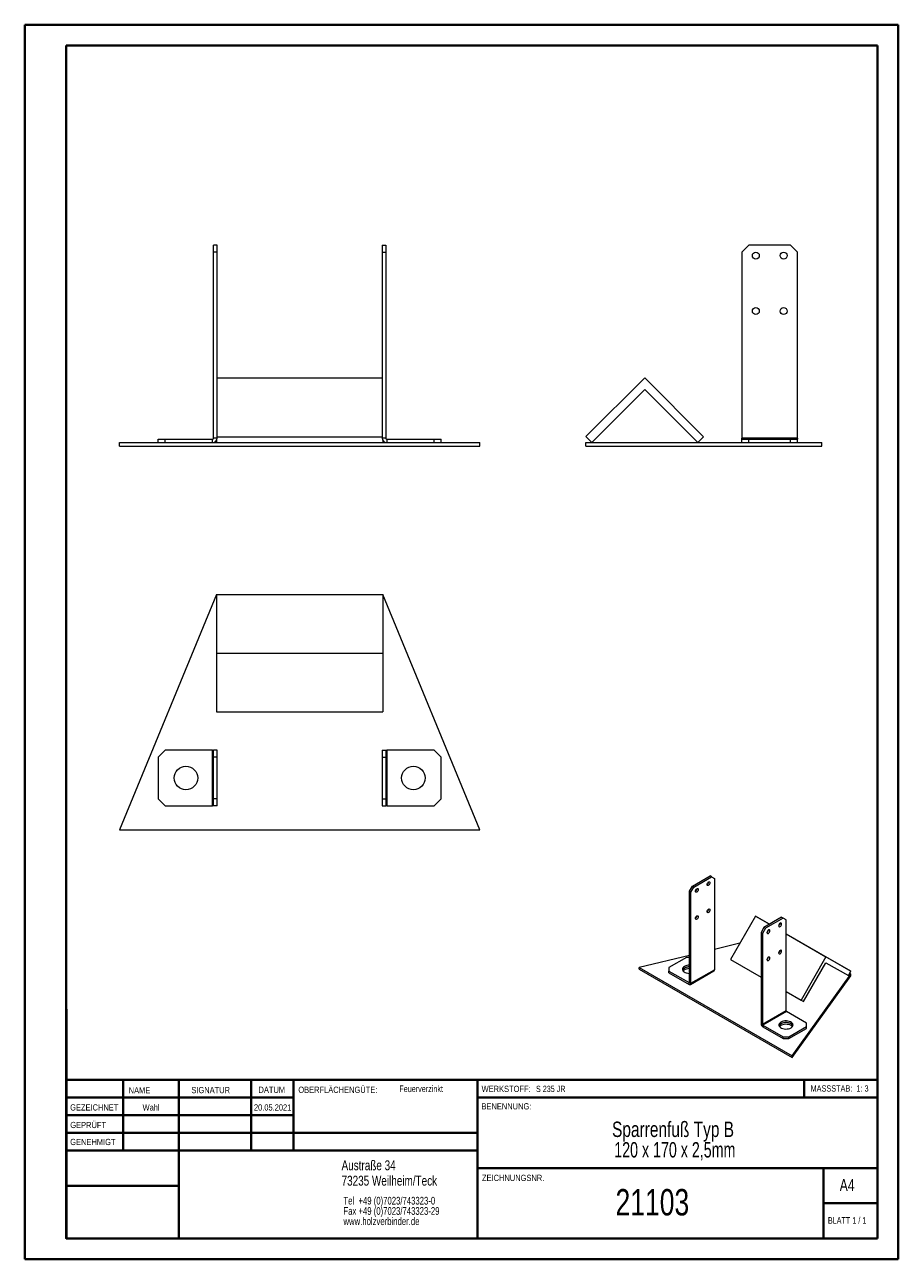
# Model space of a CAD drawing. Header units: millimetres. Extents: x 0 to 210, y 0 to 297.
import ezdxf

# ---------------------------------------------------------------- set-up
doc = ezdxf.new("R2010")
doc.units = ezdxf.units.MM
doc.styles.add('SLDTEXTSTYLE0', font='TXT', dxfattribs={"width": 0.75})
doc.styles.add('SLDTEXTSTYLE1', font='TXT', dxfattribs={"width": 0.681818})
doc.styles.add('SLDTEXTSTYLE2', font='TXT', dxfattribs={"width": 0.7})
doc.styles.add('SLDTEXTSTYLE3', font='TXT', dxfattribs={"width": 0.6875})
doc.styles.add('SLDTEXTSTYLE4', font='TXT', dxfattribs={"width": 0.691176})

# ---------------------------------------------------------------- blocks, each defined once
blk = doc.blocks.new('SW_NOTE_0')
at = {"color": 0, "linetype": 'Continuous', "lineweight": 0, "char_height": 1.8521, "attachment_point": 1, "style": 'SLDTEXTSTYLE0'}
for s, insert in [('Tel  +49 (0)7023/743323-0', (0, 2.39)), ('Fax +49 (0)7023/743323-29', (0, -0.08)), ('www.holzverbinder.de', (0, -2.55))]:
    blk.add_mtext(s, dxfattribs=dict(at, insert=insert))
blk = doc.blocks.new('SW_NOTE_1')
at = {"color": 0, "linetype": 'Continuous', "lineweight": 0, "char_height": 3.7042, "attachment_point": 2}
for s, insert, style in [('Sparrenfuß Typ B', (19.56, 4.77), 'SLDTEXTSTYLE0'), ('120 x 170 x 2,5mm', (19.99, -0.16), 'SLDTEXTSTYLE4')]:
    blk.add_mtext(s, dxfattribs=dict(at, insert=insert, style=style))

msp = doc.modelspace()

# ---------------------------------------------------------------- linework, layer by layer
at = {"color": 7, "linetype": 'Continuous', "lineweight": 40}
for p, q in [((0.08, 0.21), (0.08, 297.21)), ((0.08, 297.21), (210.08, 297.21)), ((210.08, 0.21), (210.08, 297.21)), ((210.08, 292.21), (210.08, 297.21)), ((10.08, 292.21), (205.08, 292.21)), ((10.08, 5.21), (10.08, 292.21)), ((205.08, 5.21), (205.08, 292.21)), ((10.11, 60.37), (10.11, 5.12)), ((205.08, 43.37), (10.11, 43.37)), ((23.71, 43.37), (23.71, 26.37)), ((37.1, 43.37), (37.1, 5.12)), ((54.51, 43.37), (54.51, 26.37)), ((64.71, 26.37), (64.71, 43.37)), ((108.91, 43.37), (108.91, 5.12)), ((187.47, 39.12), (187.47, 43.37)), ((64.71, 39.1), (10.11, 39.1)), ((205.08, 39.12), (108.91, 39.12)), ((64.71, 34.87), (10.11, 34.87)), ((108.91, 30.62), (10.11, 30.62)), ((108.91, 26.37), (10.11, 26.37)), ((108.91, 22.12), (205.08, 22.12)), ((192.08, 5.21), (192.08, 22.21)), ((37.1, 17.87), (10.11, 17.87)), ((10.11, 13.71), (10.08, 13.71)), ((205.08, 13.71), (192.08, 13.71)), ((10.11, 9.46), (10.08, 9.46)), ((10.08, 5.21), (205.08, 5.21)), ((205.08, 5.21), (180.99, 5.21)), ((0.08, 0.21), (210.08, 0.21))]:
    msp.add_line(p, q, dxfattribs=at)
at = {"color": 7, "linetype": 'Continuous', "lineweight": 15}
for p, q in [((46.33, 244.17), (45.49, 244.17)), ((45.49, 242.5), (45.49, 244.17)), ((46.33, 242.5), (46.33, 244.17)), ((86.02, 244.17), (86.85, 244.17)), ((86.02, 244.17), (86.02, 242.5)), ((86.85, 244.17), (86.85, 242.5)), ((174.16, 244.17), (172.5, 242.5)), ((184.16, 244.17), (174.16, 244.17)), ((185.83, 242.5), (184.16, 244.17)), ((46.33, 242.5), (45.49, 242.5)), ((45.49, 197.76), (45.49, 242.5)), ((46.33, 197.76), (46.33, 242.5)), ((86.02, 242.5), (86.02, 197.76)), ((86.02, 242.5), (86.85, 242.5)), ((86.85, 242.5), (86.85, 197.76)), ((172.5, 242.5), (172.5, 197.76)), ((185.83, 197.76), (185.83, 242.5)), ((46.33, 212.26), (86.02, 212.26)), ((135, 198.15), (149.17, 212.26)), ((149.17, 212.26), (163.28, 198.09)), ((149.16, 209.44), (136.41, 196.74)), ((161.86, 196.68), (149.16, 209.44)), ((22.84, 196.68), (109.51, 196.68)), ((22.84, 195.85), (22.84, 196.68)), ((32.17, 196.68), (32.17, 197.51)), ((32.17, 197.51), (33.84, 197.51)), ((33.84, 196.68), (33.84, 197.51)), ((33.84, 197.51), (45.25, 197.51)), ((45.25, 196.68), (45.25, 197.51)), ((46.33, 197.76), (45.49, 197.76)), ((46.17, 197.2), (46.17, 196.68)), ((46.33, 198.09), (86.02, 198.09)), ((86.85, 197.76), (86.02, 197.76)), ((86.17, 197.2), (86.17, 196.68)), ((87.1, 197.51), (87.1, 196.68)), ((87.1, 197.51), (98.51, 197.51)), ((98.51, 196.68), (98.51, 197.51)), ((98.51, 197.51), (100.17, 197.51)), ((100.17, 196.68), (100.17, 197.51)), ((109.51, 195.85), (109.51, 196.68)), ((136.41, 196.74), (135, 198.15)), ((135, 195.85), (135, 196.68)), ((135, 196.68), (191.66, 196.68)), ((163.28, 198.09), (161.86, 196.68)), ((185.83, 197.76), (172.5, 197.76)), ((172.5, 197.51), (172.5, 197.76)), ((172.5, 196.68), (172.5, 197.51)), ((172.5, 197.51), (174.16, 197.51)), ((174.16, 196.68), (174.16, 197.51)), ((174.16, 197.51), (184.16, 197.51)), ((184.16, 196.68), (184.16, 197.51)), ((184.16, 197.51), (185.83, 197.51)), ((185.83, 197.76), (185.83, 197.51)), ((185.83, 196.68), (185.83, 197.51)), ((191.66, 195.85), (191.66, 196.68)), ((22.84, 195.85), (109.51, 195.85)), ((135, 195.85), (191.66, 195.85)), ((46.17, 160.16), (22.84, 103.5)), ((46.17, 160.16), (86.17, 160.16)), ((46.17, 160.16), (46.17, 145.99)), ((86.17, 160.16), (86.17, 145.99)), ((109.51, 103.5), (86.17, 160.16)), ((46.17, 145.99), (46.17, 131.88)), ((46.17, 145.99), (86.17, 145.99)), ((86.17, 145.99), (86.17, 131.88)), ((46.17, 131.88), (86.17, 131.88)), ((33.84, 122.66), (32.17, 121)), ((45.25, 122.66), (33.84, 122.66)), ((45.25, 109.33), (45.25, 122.66)), ((45.25, 122.66), (45.49, 122.66)), ((46.33, 122.66), (45.49, 122.66)), ((45.49, 121), (45.49, 122.66)), ((46.33, 121), (46.33, 122.66)), ((86.02, 122.66), (86.85, 122.66)), ((86.02, 122.66), (86.02, 121)), ((86.85, 122.66), (86.85, 121)), ((86.85, 122.66), (87.1, 122.66)), ((87.1, 122.66), (87.1, 109.33)), ((98.51, 122.66), (87.1, 122.66)), ((100.17, 121), (98.51, 122.66)), ((32.17, 121), (32.17, 111)), ((46.33, 121), (45.49, 121)), ((45.49, 111), (45.49, 121)), ((46.33, 111), (46.33, 121)), ((86.02, 121), (86.85, 121)), ((86.02, 121), (86.02, 111)), ((86.85, 121), (86.85, 111)), ((100.17, 111), (100.17, 121)), ((32.17, 111), (33.84, 109.33)), ((46.33, 111), (45.49, 111)), ((45.49, 109.33), (45.49, 111)), ((46.33, 109.33), (46.33, 111)), ((86.02, 111), (86.85, 111)), ((86.02, 111), (86.02, 109.33)), ((86.85, 111), (86.85, 109.33)), ((98.51, 109.33), (100.17, 111)), ((33.84, 109.33), (45.25, 109.33)), ((45.49, 109.33), (45.25, 109.33)), ((46.33, 109.33), (45.49, 109.33)), ((86.02, 109.33), (86.85, 109.33)), ((87.1, 109.33), (86.85, 109.33)), ((87.1, 109.33), (98.51, 109.33)), ((22.84, 103.5), (109.51, 103.5)), ((160.59, 89.98), (164.83, 92.43)), ((160.95, 89.77), (165.19, 92.22)), ((165.19, 92.22), (164.83, 92.43)), ((165.19, 92.22), (165.89, 91.81)), ((159.88, 88.75), (160.59, 89.98)), ((160.24, 88.55), (160.95, 89.77)), ((160.95, 89.77), (160.59, 89.98)), ((165.89, 91.81), (165.89, 69.89)), ((160.24, 88.55), (159.88, 88.75)), ((159.88, 66.83), (159.88, 88.75)), ((160.24, 66.63), (160.24, 88.55)), ((175.73, 82.75), (169.74, 72.35)), ((175.73, 82.75), (179.09, 80.81)), ((179.11, 80.82), (175.73, 82.75)), ((182.03, 82.5), (177.79, 80.05)), ((182.38, 82.3), (178.14, 79.85)), ((182.03, 82.5), (182.38, 82.3)), ((183.09, 81.89), (182.38, 82.3)), ((183.09, 59.97), (183.09, 81.89)), ((177.79, 80.05), (177.08, 78.83)), ((177.08, 78.83), (177.43, 78.62)), ((177.08, 78.83), (177.08, 56.91)), ((178.14, 79.85), (177.43, 78.62)), ((177.43, 78.62), (177.43, 56.7)), ((177.79, 80.05), (178.14, 79.85)), ((183.09, 78.53), (198.71, 69.51)), ((183.09, 78.5), (192.7, 72.96)), ((171.98, 76.24), (165.89, 74.78)), ((159.88, 73.33), (147.8, 70.42)), ((159.18, 72.83), (154.94, 70.38)), ((159.88, 72.83), (159.18, 72.83)), ((169.74, 72.35), (177.08, 68.12)), ((192.7, 72.96), (186.71, 62.56)), ((187.31, 62.21), (192.7, 71.57)), ((198.71, 69.51), (192.7, 72.96)), ((192.7, 71.57), (198.11, 68.47)), ((147.8, 70.42), (184.57, 49.2)), ((147.8, 70.02), (147.8, 70.42)), ((147.8, 70.02), (184.57, 48.79)), ((154.94, 70.38), (154.94, 69.57)), ((154.94, 69.57), (159.78, 66.77)), ((154.94, 69.16), (154.94, 69.57)), ((154.94, 69.16), (159.78, 66.36)), ((160.1, 66.33), (165.76, 69.6)), ((160.24, 66.63), (165.89, 69.89)), ((184.57, 49.2), (198.71, 68.79)), ((184.57, 48.79), (198.71, 68.38)), ((198.11, 68.47), (198.71, 69.51)), ((198.71, 68.79), (198.4, 68.97)), ((198.71, 68.38), (198.71, 68.79)), ((159.78, 66.77), (159.88, 66.83)), ((159.78, 66.36), (159.78, 66.77)), ((160.24, 66.63), (159.88, 66.83)), ((183.09, 64.65), (186.71, 62.56)), ((186.71, 62.56), (187.31, 62.21)), ((183.09, 59.97), (177.43, 56.7)), ((183.19, 59.79), (177.54, 56.52)), ((188.03, 56.99), (183.19, 59.79)), ((177.43, 56.7), (177.08, 56.91)), ((177.54, 56.52), (182.38, 53.73)), ((177.54, 56.52), (177.54, 56.11)), ((188.03, 56.18), (188.03, 56.99)), ((177.54, 56.11), (182.38, 53.32)), ((182.38, 53.73), (183.79, 53.73)), ((182.38, 53.32), (182.38, 53.73)), ((183.79, 53.73), (188.03, 56.18)), ((183.79, 53.32), (188.03, 55.77)), ((183.79, 53.32), (183.79, 53.73)), ((188.03, 55.77), (188.03, 56.18)), ((182.38, 53.32), (183.79, 53.32)), ((184.57, 48.79), (184.57, 49.2))]:
    msp.add_line(p, q, dxfattribs=at)
at = {"color": 7, "linetype": 'Continuous', "lineweight": 0}
for p, q in [((64.71, 39.12), (10.11, 39.12)), ((23.71, 5.21), (23.71, 5.12)), ((54.51, 5.21), (54.51, 5.12))]:
    msp.add_line(p, q, dxfattribs=at)
at = {"color": 7, "linetype": 'Continuous', "lineweight": 15, "flags": 128}
for points in [[(161.65, 88.55), (161.52, 88.5), (161.4, 88.52), (161.33, 88.61), (161.3, 88.75), (161.33, 88.92), (161.4, 89.1), (161.52, 89.26), (161.65, 89.37), (161.79, 89.41), (161.9, 89.39), (161.98, 89.3), (162.01, 89.16), (161.98, 88.99), (161.9, 88.81), (161.79, 88.66), (161.65, 88.55)], [(164.48, 90.18), (164.35, 90.13), (164.23, 90.16), (164.15, 90.25), (164.13, 90.39), (164.15, 90.56), (164.23, 90.73), (164.35, 90.89), (164.48, 91), (164.62, 91.05), (164.73, 91.02), (164.81, 90.93), (164.83, 90.79), (164.81, 90.62), (164.73, 90.45), (164.62, 90.29), (164.48, 90.18)], [(164.48, 83.65), (164.35, 83.6), (164.23, 83.62), (164.15, 83.71), (164.13, 83.85), (164.15, 84.03), (164.23, 84.2), (164.35, 84.36), (164.48, 84.47), (164.62, 84.51), (164.73, 84.49), (164.81, 84.4), (164.83, 84.26), (164.81, 84.09), (164.73, 83.91), (164.62, 83.76), (164.48, 83.65)], [(161.65, 82.02), (161.52, 81.97), (161.4, 81.99), (161.33, 82.08), (161.3, 82.22), (161.33, 82.39), (161.4, 82.57), (161.52, 82.72), (161.65, 82.83), (161.79, 82.88), (161.9, 82.86), (161.98, 82.77), (162.01, 82.63), (161.98, 82.46), (161.9, 82.28), (161.79, 82.13), (161.65, 82.02)], [(181.67, 80.26), (181.81, 80.37), (181.92, 80.52), (182, 80.7), (182.03, 80.87), (182, 81.01), (181.92, 81.1), (181.81, 81.12), (181.67, 81.07), (181.54, 80.96), (181.42, 80.81), (181.35, 80.63), (181.32, 80.46), (181.35, 80.32), (181.42, 80.23), (181.54, 80.21), (181.67, 80.26)], [(178.85, 78.62), (178.98, 78.73), (179.1, 78.89), (179.17, 79.06), (179.2, 79.24), (179.17, 79.38), (179.1, 79.46), (178.98, 79.49), (178.85, 79.44), (178.71, 79.33), (178.6, 79.18), (178.52, 79), (178.49, 78.83), (178.52, 78.69), (178.6, 78.6), (178.71, 78.58), (178.85, 78.62)], [(181.67, 73.72), (181.81, 73.83), (181.92, 73.99), (182, 74.16), (182.03, 74.34), (182, 74.48), (181.92, 74.56), (181.81, 74.59), (181.67, 74.54), (181.54, 74.43), (181.42, 74.28), (181.35, 74.1), (181.32, 73.93), (181.35, 73.79), (181.42, 73.7), (181.54, 73.68), (181.67, 73.72)], [(178.85, 72.09), (178.98, 72.2), (179.1, 72.35), (179.17, 72.53), (179.2, 72.7), (179.17, 72.84), (179.1, 72.93), (178.98, 72.95), (178.85, 72.91), (178.71, 72.8), (178.6, 72.64), (178.52, 72.47), (178.49, 72.3), (178.52, 72.15), (178.6, 72.07), (178.71, 72.04), (178.85, 72.09)], [(158.69, 70.67), (158.46, 70.51), (158.3, 70.33), (158.21, 70.13), (158.19, 69.92), (158.25, 69.72), (158.38, 69.53), (158.57, 69.36), (158.82, 69.21), (159.12, 69.1), (159.45, 69.03), (159.8, 69), (159.88, 68.99)], [(159.88, 70.55), (159.8, 70.55), (159.45, 70.51), (159.12, 70.44), (158.82, 70.33), (158.57, 70.18), (158.38, 70.01), (158.25, 69.82), (158.23, 69.77)], [(159.88, 70.14), (159.8, 70.14), (159.45, 70.11), (159.12, 70.03), (158.82, 69.92), (158.57, 69.78), (158.38, 69.6), (158.34, 69.57)], [(184.29, 55.89), (184.51, 56.05), (184.67, 56.23), (184.76, 56.43), (184.78, 56.64), (184.73, 56.84), (184.6, 57.03), (184.4, 57.2), (184.15, 57.35), (183.85, 57.46), (183.52, 57.53), (183.17, 57.57), (182.82, 57.56), (182.47, 57.5), (182.16, 57.41), (181.88, 57.28), (181.66, 57.12), (181.5, 56.94), (181.4, 56.74), (181.39, 56.53), (181.44, 56.33), (181.57, 56.14), (181.76, 55.97), (182.01, 55.82), (182.31, 55.71), (182.64, 55.64), (182.99, 55.61), (183.35, 55.62), (183.69, 55.67), (184.01, 55.76), (184.29, 55.89)], [(184.75, 56.38), (184.67, 56.53), (184.51, 56.71), (184.29, 56.87), (184.01, 57), (183.69, 57.09), (183.35, 57.15), (182.99, 57.16), (182.64, 57.13), (182.31, 57.05), (182.01, 56.94), (181.76, 56.8), (181.57, 56.62), (181.44, 56.43), (181.42, 56.38)], [(184.75, 56.38), (184.73, 56.43), (184.6, 56.62), (184.4, 56.8), (184.15, 56.94), (183.85, 57.05), (183.52, 57.13), (183.17, 57.16), (182.82, 57.15), (182.47, 57.09), (182.16, 57), (181.88, 56.87), (181.66, 56.71), (181.5, 56.53), (181.42, 56.38)], [(184.63, 56.18), (184.51, 56.3), (184.29, 56.46), (184.01, 56.59), (183.69, 56.69), (183.35, 56.74), (182.99, 56.75), (182.64, 56.72), (182.31, 56.64), (182.01, 56.53), (181.76, 56.39), (181.57, 56.22), (181.54, 56.18)]]:
    msp.add_lwpolyline(points, dxfattribs=at)
at = {"color": 7, "linetype": 'Continuous', "lineweight": 15}
for centre, radius in [((175.83, 241.67), 0.833), ((182.5, 241.67), 0.833), ((175.83, 228.33), 0.833), ((182.5, 228.33), 0.833), ((38.84, 116), 2.83), ((93.51, 116), 2.83)]:
    msp.add_circle(centre, radius, dxfattribs=at)
for centre, radius, start, end in [((45.25, 197.76), 1.08, 270, 0), ((45.25, 197.76), 0.246, 270, 0), ((87.1, 197.76), 1.08, 180, 270), ((87.1, 197.76), 0.246, 180, 270), ((160.9, 89.39), 0.75, 301.8719, 358.1334), ((163.73, 91.02), 0.75, 301.8719, 358.1334), ((163.73, 84.49), 0.75, 301.8719, 358.1334), ((160.9, 82.86), 0.75, 301.8719, 358.1334), ((180.93, 81.09), 0.743, 301.6059, 358.3994), ((178.1, 79.46), 0.743, 301.6059, 358.3994), ((180.93, 74.56), 0.743, 301.6059, 358.3994), ((178.1, 72.93), 0.743, 301.6059, 358.3994), ((159.13, 69.38), 0.985, 116.7935, 156.7107), ((159.84, 68.49), 2.47, 89.0598, 117.9531), ((159.84, 68.08), 2.47, 89.0598, 117.9531), ((165.58, 69.86), 0.319, 305.0133, 6.2988), ((159.82, 66.82), 0.0643, 230.7967, 9.214), ((159.96, 66.58), 0.283, 230.7967, 9.214), ((183.31, 59.98), 0.226, 182.6055, 237.3945), ((178.07, 56.95), 0.995, 182.6055, 237.3945), ((177.66, 56.71), 0.226, 182.6055, 237.3945)]:
    msp.add_arc(centre, radius, start, end, dxfattribs=at)

# ---------------------------------------------------------------- block references
at = {"color": 7, "linetype": 'Continuous', "lineweight": 0}
for name, p in [('SW_NOTE_1', (136.37, 28.57)), ('SW_NOTE_0', (76.7, 12.85))]:
    msp.add_blockref(name, p, dxfattribs=at)

# ---------------------------------------------------------------- texts
for s, insert, char_height, attachment_point, style in [('NAME', (25.07, 41.62), 1.5, 1, 'SLDTEXTSTYLE0'), ('SIGNATUR', (40.14, 41.68), 1.5, 1, 'SLDTEXTSTYLE0'), ('DATUM', (56.28, 41.74), 1.5, 1, 'SLDTEXTSTYLE0'), ('OBERFLÄCHENGÜTE:', (65.86, 41.74), 1.5, 1, 'SLDTEXTSTYLE0'), ('Feuerverzinkt', (90.14, 42.03), 1.5875, 1, 'SLDTEXTSTYLE0'), ('WERKSTOFF:', (109.91, 41.96), 1.5, 1, 'SLDTEXTSTYLE0'), ('S 235 JR', (122.99, 41.96), 1.5, 1, 'SLDTEXTSTYLE3'), ('MASSSTAB:  1: 3', (188.99, 42.07), 1.5, 1, 'SLDTEXTSTYLE2'), ('GEZEICHNET', (11, 37.51), 1.5, 1, 'SLDTEXTSTYLE0'), ('Wahl', (30.46, 37.5), 1.499, 2, 'SLDTEXTSTYLE0'), ('20.05.2021', (59.68, 37.5), 1.499, 2, 'SLDTEXTSTYLE0'), ('BENENNUNG:', (109.88, 37.77), 1.5, 1, 'SLDTEXTSTYLE0'), ('GEPRÜFT', (11.03, 33.28), 1.5, 1, 'SLDTEXTSTYLE0'), ('GENEHMIGT', (11.02, 29.19), 1.5, 1, 'SLDTEXTSTYLE0'), ('Austraße 34', (76.25, 24.02), 2.3813, 1, 'SLDTEXTSTYLE0'), ('73235 Weilheim/Teck', (76.25, 20.32), 2.3813, 1, 'SLDTEXTSTYLE0'), ('ZEICHNUNGSNR.', (110, 20.55), 1.5, 1, 'SLDTEXTSTYLE0'), ('A4', (196, 19.52), 2.91, 1, 'SLDTEXTSTYLE0'), ('21103', (150.96, 17.12), 6.35, 2, 'SLDTEXTSTYLE0'), ('BLATT 1 / 1', (193.16, 10.36), 1.5875, 1, 'SLDTEXTSTYLE1')]:
    msp.add_mtext(s, dxfattribs=dict(at, insert=insert, char_height=char_height, attachment_point=attachment_point, style=style))

doc.saveas('drawing.dxf')
